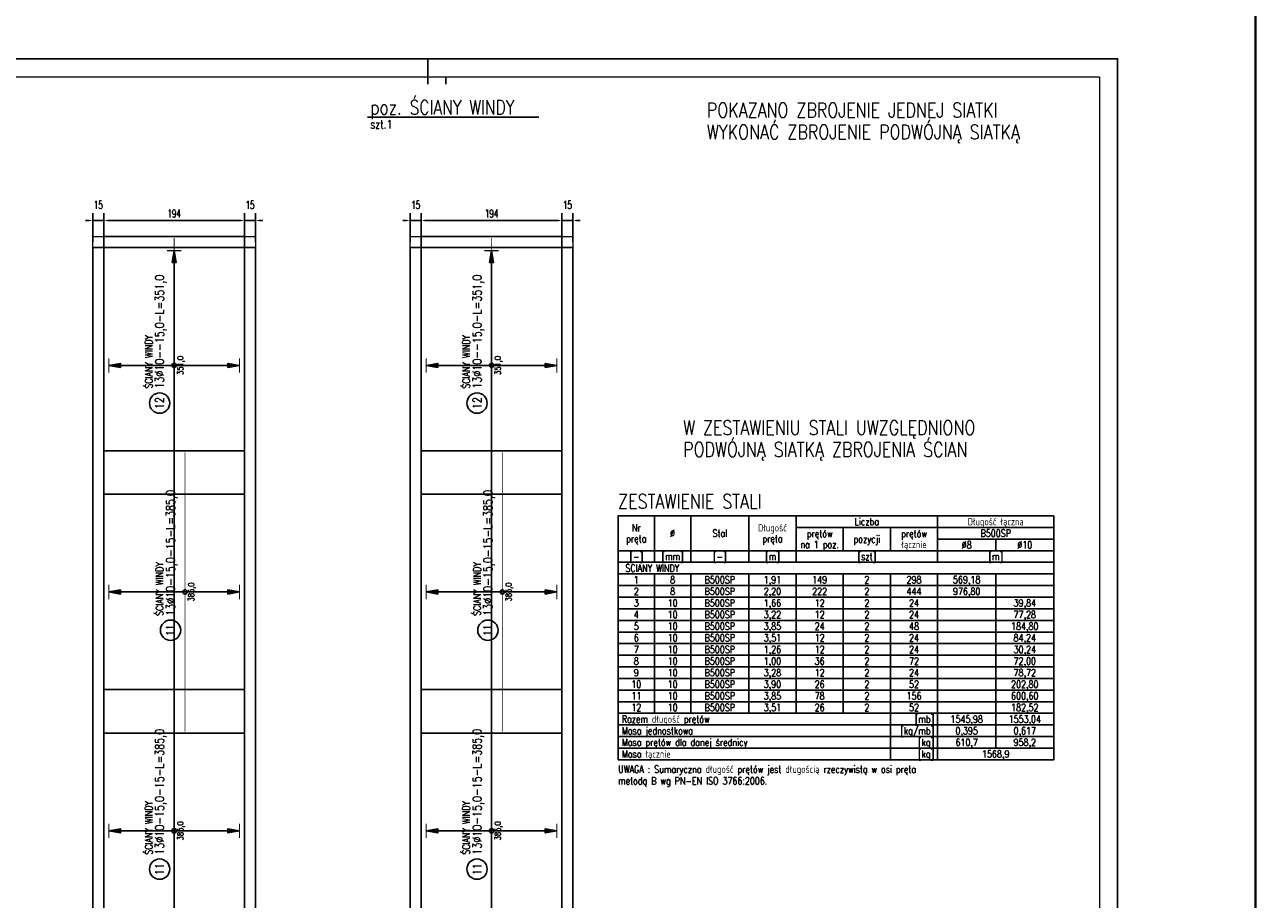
# Model space of a CAD drawing. Header units: millimetres. Extents: x 49320 to 60117, y -4209 to 20568.
# Tile 160 of 252: x 56895 to 58590, y -836 to 369. Entities that reach past the tile are written whole.
import ezdxf
from ezdxf.enums import TextEntityAlignment as Align

# ---------------------------------------------------------------- set-up
doc = ezdxf.new("R2010")
doc.units = ezdxf.units.MM
doc.linetypes.add('DASHED', pattern=[19.05, 12.7, -6.35])
for name, color, linetype in [('_mt_wymiary konstr', 3, 'Continuous'), ('e-cad_cienkie', 1, 'Continuous'), ('e-cad_opisy', 7, 'Continuous'), ('e-cad_prety_kodowane', 3, 'Continuous'), ('e-cad_prety_widok', 3, 'Continuous'), ('e-cad_wymiary', 1, 'Continuous'), ('M_Ramki markery', 1, 'Continuous'), ('M_Ramki znaczniki', 6, 'Continuous'), ('RAMKA', 3, 'Continuous')]:
    doc.layers.add(name, color=color, linetype=linetype)
for name, color, linetype, lineweight in [('_mt_ściana konstrukcyjna', 6, 'Continuous', 40), ('_mt_żelbet', 5, 'Continuous', 40), ('M_Ramki do druku', 7, 'Continuous', 25), ('M_Ramki rysunków', 2, 'Continuous', 25)]:
    doc.layers.add(name, color=color, linetype=linetype, lineweight=lineweight)
doc.layers.add('e-cad_rzutnie', color=61, linetype='Continuous', plot=False)
doc.styles.add('50', font='romans.shx', dxfattribs={"width": 0.65, "height": 11})
doc.styles.add('e-cad_1', font='simplex.shx', dxfattribs={"width": 0.8})
doc.styles.add('MCAD_TS', font='GENISO.SHX', dxfattribs={"width": 0.8})
doc.dimstyles.new('e-cad_1_20_[cm]', dxfattribs={"dimtxt": 0.18, "dimasz": 0.18, "dimexe": 0.18, "dimexo": 0.0625, "dimgap": 0.09, "dimtad": 0, "dimtih": 1, "dimtoh": 1, "dimdec": 4, "dimzin": 0, "dimdsep": 46, "dimtxsty": 'Standard', "dimcen": 0.09, "dimadec": 0, "dimazin": 0, "dimtfac": 1, "dimtdec": 4, "dimtofl": 0, "dimtmove": 0, "dimatfit": 3, "dimfxl": 1, "dimtolj": 1, "dimtzin": 0, "dimarcsym": 0})
doc.dimstyles.new('k 50', dxfattribs={"dimtxt": 11, "dimasz": 5, "dimexe": 10, "dimexo": 20, "dimgap": 4, "dimtad": 1, "dimdec": 1, "dimrnd": 0.5, "dimzin": 9, "dimdsep": 46, "dimtxsty": 'Standard', "dimcen": 12.534, "dimclrd": 256, "dimclre": 256, "dimclrt": 7, "dimadec": 0, "dimazin": 0, "dimtfac": 1, "dimtdec": 1, "dimtmove": 2, "dimatfit": 3, "dimfxl": 30, "dimfxlon": 1, "dimtolj": 1, "dimtzin": 0, "dimarcsym": 0})

# ---------------------------------------------------------------- blocks, each defined once
blk = doc.blocks.new('Znacznik_narozny_v2')
at = {"layer": 'M_Ramki znaczniki'}
blk.add_lwpolyline([(0, -20), (0, 0), (20, 0)], dxfattribs=at)
blk = doc.blocks.new('*U331')
at = {"layer": 'M_Ramki do druku'}
blk.add_line((404, 420), (404, 415), dxfattribs=at)
at = {"layer": 'M_Ramki markery'}
for p, q in [((404, 415), (404, 413)), ((409, 415), (409, 413))]:
    blk.add_line(p, q, dxfattribs=at)
at = {"layer": 'M_Ramki rysunków', "color": 0, "linetype": 'ByBlock', "lineweight": -2}
blk.add_lwpolyline([(20, 5), (20, 415), (589, 415), (589, 5)], close=True, dxfattribs=at)
at = {"layer": 'M_Ramki znaczniki', "xscale": -1}
blk.add_blockref('Znacznik_narozny_v2', (594, 420), dxfattribs=at)
at = {"layer": 'M_Ramki do druku', "style": 'MCAD_TS', "width": 0.8}
for tag, p in [('KOMENTARZ', (11.54, 30.57)), ('RYSUNEK', (15.28, 30.57)), ('DATA', (19.02, 30.57))]:
    blk.add_attdef(tag, p, '', height=2, rotation=90, dxfattribs=at)
blk = doc.blocks.new('e-cad_ZelbetPozycja')
at = {"layer": 'e-cad_opisy', "ltscale": 0.04, "style": 'e-cad_1', "width": 0.8}
for tag, p, height in [('OPIS_1', (0, 1), 5), ('OPIS_2', (0, -4), 3), ('OPIS_4', (16, -4), 3), ('OPIS_3', (0, -6.5), 1.5)]:
    blk.add_attdef(tag, p, '', height=height, dxfattribs=at)
at = {"layer": 'e-cad_opisy', "ltscale": 0.04, "style": 'e-cad_1', "width": 0.8, "flags": 1}
for tag, p in [('POZYCJA', (0, -15)), ('ILOSC', (0, -20)), ('DODATEK', (0, -25))]:
    blk.add_attdef(tag, p, '', height=3, dxfattribs=at)
blk = doc.blocks.new('*D1402')
at = {"layer": '_mt_wymiary konstr', "lineweight": -2, "ltscale": 0.16}
for p, q in [((56988.6, 69.4), (56988.6, 109.4)), ((57003.6, 69.4), (57003.6, 109.4)), ((56983.6, 99.4), (56978.6, 99.4)), ((56988.6, 99.4), (57003.6, 99.4)), ((57008.6, 99.4), (57013.6, 99.4))]:
    blk.add_line(p, q, dxfattribs=at)
at = {"layer": '_mt_wymiary konstr'}
for points in [[(56983.6, 98.6), (56983.6, 100.3), (56988.6, 99.4)], [(57008.6, 100.3), (57008.6, 98.6), (57003.6, 99.4)]]:
    blk.add_solid(points, dxfattribs=at)
at = {"layer": 'Defpoints', "color": 0}
for p in [(57003.6, 99.4), (57003.6, 0.7), (56988.6, -46.6)]:
    blk.add_point(p, dxfattribs=at)
at = {"layer": '_mt_wymiary konstr', "color": 7, "insert": (56996.1, 120.9), "char_height": 11, "attachment_point": 5, "style": '50'}
blk.add_mtext('\\A1;15', dxfattribs=at)
blk = doc.blocks.new('*D1403')
at = {"layer": '_mt_wymiary konstr', "lineweight": -2, "ltscale": 0.16}
for p, q in [((57003.6, 69.4), (57003.6, 109.4)), ((57197.6, 69.4), (57197.6, 109.4)), ((57008.6, 99.4), (57192.6, 99.4))]:
    blk.add_line(p, q, dxfattribs=at)
at = {"layer": '_mt_wymiary konstr'}
for points in [[(57008.6, 100.3), (57008.6, 98.6), (57003.6, 99.4)], [(57192.6, 98.6), (57192.6, 100.3), (57197.6, 99.4)]]:
    blk.add_solid(points, dxfattribs=at)
at = {"layer": 'Defpoints', "color": 0}
for p in [(57197.6, 99.4), (57003.6, 0.7), (57197.6, -17.6)]:
    blk.add_point(p, dxfattribs=at)
at = {"layer": '_mt_wymiary konstr', "color": 7, "insert": (57100.6, 108.9), "char_height": 11, "attachment_point": 5, "style": '50'}
blk.add_mtext('\\A1;194', dxfattribs=at)
blk = doc.blocks.new('*D1404')
at = {"layer": '_mt_wymiary konstr', "lineweight": -2, "ltscale": 0.16}
for p, q in [((57197.6, 69.4), (57197.6, 109.4)), ((57212.6, 69.4), (57212.6, 109.4)), ((57192.6, 99.4), (57187.6, 99.4)), ((57197.6, 99.4), (57212.6, 99.4)), ((57217.6, 99.4), (57222.6, 99.4))]:
    blk.add_line(p, q, dxfattribs=at)
at = {"layer": '_mt_wymiary konstr'}
for points in [[(57192.6, 98.6), (57192.6, 100.3), (57197.6, 99.4)], [(57217.6, 100.3), (57217.6, 98.6), (57212.6, 99.4)]]:
    blk.add_solid(points, dxfattribs=at)
at = {"layer": 'Defpoints', "color": 0}
for p in [(57212.6, 99.4), (57197.6, -17.6), (57212.6, -74.6)]:
    blk.add_point(p, dxfattribs=at)
at = {"layer": '_mt_wymiary konstr', "color": 7, "insert": (57205.1, 120.9), "char_height": 11, "attachment_point": 5, "style": '50'}
blk.add_mtext('\\A1;15', dxfattribs=at)
blk = doc.blocks.new('e-cad_ZelbetOpis_7')
blk.add_circle((5, 5), 3.5)
at = {"layer": 'e-cad_opisy', "style": 'e-cad_1', "width": 0.8}
blk.add_attdef('NR', text='', height=3, dxfattribs=at).set_placement((5, 3.5), align=Align.CENTER)
for tag, p in [('OPIS_1', (10, 3.5)), ('UWAGI', (10, -6))]:
    blk.add_attdef(tag, p, '', height=3, dxfattribs=at)
at = {"layer": 'e-cad_opisy', "style": 'e-cad_1', "width": 0.8, "flags": 1}
for tag, p in [('SREDNICA', (25, 8)), ('SZT', (25, 7)), ('GATUNEK_STALI', (25, 6.5)), ('OPIS_2', (25, 5.5)), ('DLUGOSC', (25, 7.5)), ('KLASA_STALI', (25, 6)), ('A', (30, 6.5)), ('C', (30, 5.5)), ('KOD', (30, 8)), ('HAK_1', (30, 7.5)), ('HAK_2', (30, 7)), ('B', (30, 6)), ('D', (30, 5)), ('E', (30, 4.5)), ('F', (30, 4)), ('R', (30, 3.5)), ('HAK_1_DLUGOSC', (30, 3)), ('HAK_2_DLUGOSC', (30, 2.5)), ('KIERUNEK', (30, 2))]:
    blk.add_attdef(tag, p, '', height=0.3, dxfattribs=at)
at = {"layer": 'e-cad_rzutnie', "style": 'e-cad_1', "width": 0.8}
blk.add_attdef('POZYCJA', (10, 7.5), '', height=2.5, dxfattribs=at)
blk = doc.blocks.new('*D1444')
at = {"layer": '_mt_wymiary konstr', "lineweight": -2, "ltscale": 0.16}
for p, q in [((57425.7, 69.4), (57425.7, 109.4)), ((57440.7, 69.4), (57440.7, 109.4)), ((57420.7, 99.4), (57415.7, 99.4)), ((57425.7, 99.4), (57440.7, 99.4)), ((57445.7, 99.4), (57450.7, 99.4))]:
    blk.add_line(p, q, dxfattribs=at)
at = {"layer": '_mt_wymiary konstr'}
for points in [[(57420.7, 98.6), (57420.7, 100.3), (57425.7, 99.4)], [(57445.7, 100.3), (57445.7, 98.6), (57440.7, 99.4)]]:
    blk.add_solid(points, dxfattribs=at)
at = {"layer": 'Defpoints', "color": 0}
for p in [(57440.7, 99.4), (57440.7, 0.7), (57425.7, -46.6)]:
    blk.add_point(p, dxfattribs=at)
at = {"layer": '_mt_wymiary konstr', "color": 7, "insert": (57433.2, 120.9), "char_height": 11, "attachment_point": 5, "style": '50'}
blk.add_mtext('\\A1;15', dxfattribs=at)
blk = doc.blocks.new('*D1445')
at = {"layer": '_mt_wymiary konstr', "lineweight": -2, "ltscale": 0.16}
for p, q in [((57440.7, 69.4), (57440.7, 109.4)), ((57634.7, 69.4), (57634.7, 109.4)), ((57445.7, 99.4), (57629.7, 99.4))]:
    blk.add_line(p, q, dxfattribs=at)
at = {"layer": '_mt_wymiary konstr'}
for points in [[(57445.7, 100.3), (57445.7, 98.6), (57440.7, 99.4)], [(57629.7, 98.6), (57629.7, 100.3), (57634.7, 99.4)]]:
    blk.add_solid(points, dxfattribs=at)
at = {"layer": 'Defpoints', "color": 0}
for p in [(57634.7, 99.4), (57440.7, 0.7), (57634.7, -17.6)]:
    blk.add_point(p, dxfattribs=at)
at = {"layer": '_mt_wymiary konstr', "color": 7, "insert": (57537.7, 108.9), "char_height": 11, "attachment_point": 5, "style": '50'}
blk.add_mtext('\\A1;194', dxfattribs=at)
blk = doc.blocks.new('*D1446')
at = {"layer": '_mt_wymiary konstr', "lineweight": -2, "ltscale": 0.16}
for p, q in [((57634.7, 69.4), (57634.7, 109.4)), ((57649.7, 69.4), (57649.7, 109.4)), ((57629.7, 99.4), (57624.7, 99.4)), ((57634.7, 99.4), (57649.7, 99.4)), ((57654.7, 99.4), (57659.7, 99.4))]:
    blk.add_line(p, q, dxfattribs=at)
at = {"layer": '_mt_wymiary konstr'}
for points in [[(57629.7, 98.6), (57629.7, 100.3), (57634.7, 99.4)], [(57654.7, 100.3), (57654.7, 98.6), (57649.7, 99.4)]]:
    blk.add_solid(points, dxfattribs=at)
at = {"layer": 'Defpoints', "color": 0}
for p in [(57649.7, 99.4), (57634.7, -17.6), (57649.7, -74.6)]:
    blk.add_point(p, dxfattribs=at)
at = {"layer": '_mt_wymiary konstr', "color": 7, "insert": (57642.2, 120.9), "char_height": 11, "attachment_point": 5, "style": '50'}
blk.add_mtext('\\A1;15', dxfattribs=at)

msp = doc.modelspace()

# ---------------------------------------------------------------- hatches: boundary and pattern name
at = {"layer": 'e-cad_cienkie', "ltscale": 1.6}
for points in [[(57100.58, 57.83), (57097.78, 41.83), (57103.38, 41.83)], [(57537.7, 57.83), (57534.9, 41.83), (57540.5, 41.83)], [(57010.58, -100.17), (57026.58, -102.97), (57026.58, -97.37)], [(57190.57, -100.17), (57174.57, -97.37), (57174.57, -102.97)], [(57447.7, -100.17), (57463.7, -102.97), (57463.7, -97.37)], [(57627.7, -100.17), (57611.7, -97.37), (57611.7, -102.97)], [(57010.58, -412.18), (57026.58, -414.98), (57026.58, -409.38)], [(57190.57, -412.18), (57174.57, -409.38), (57174.57, -414.98)], [(57447.7, -412.18), (57463.7, -414.98), (57463.7, -409.38)], [(57627.7, -412.18), (57611.7, -409.38), (57611.7, -414.98)], [(57010.58, -741.18), (57026.58, -743.98), (57026.58, -738.38)], [(57190.57, -741.18), (57174.57, -738.38), (57174.57, -743.98)], [(57447.7, -741.18), (57463.7, -743.98), (57463.7, -738.38)], [(57627.7, -741.18), (57611.7, -738.38), (57611.7, -743.98)]]:
    msp.add_hatch(color=256, dxfattribs=at).paths.add_polyline_path(points)

# ---------------------------------------------------------------- linework, layer by layer
at = {"linetype": 'DASHED', "ltscale": 0.8}
for p, q in [((57003.58, -1596.67), (57003.58, 54.34)), ((57197.58, -1596.67), (57197.58, 54.34)), ((57440.7, -1596.67), (57440.7, 54.34)), ((57634.7, -1596.67), (57634.7, 54.34))]:
    msp.add_line(p, q, dxfattribs=at)
for points in [[(56988.58, 62.34), (57212.58, 62.34)], [(57425.7, 62.34), (57649.7, 62.34)]]:
    msp.add_lwpolyline(points, dxfattribs=at)
at = {"layer": '_mt_ściana konstrukcyjna', "ltscale": 0.8}
msp.add_lwpolyline([(55168.82, 1913.9), (58589.6, 1913.9), (58589.6, -2087.08), (55168.82, -2087.08)], close=True, dxfattribs=at)
at = {"layer": '_mt_żelbet', "color": 1, "lineweight": 18, "ltscale": 0.08}
for points in [[(56988.58, 77.34), (57212.58, 77.34), (57212.58, -1596.67), (56988.58, -1596.67)], [(57425.7, 77.34), (57649.7, 77.34), (57649.7, -1596.67), (57425.7, -1596.67)]]:
    msp.add_lwpolyline(points, close=True, dxfattribs=at)
for points in [[(56988.58, -772.79), (56988.58, -1596.67)], [(57425.7, -772.79), (57425.7, -1596.67)]]:
    msp.add_lwpolyline(points, dxfattribs=at)
at = {"layer": 'e-cad_cienkie', "ltscale": 1.6}
for points in [[(57100.58, 57.83), (57097.78, 41.83), (57103.38, 41.83), (57100.58, 57.83)], [(57100.58, -1592.16), (57100.58, 57.83)], [(57537.7, 57.83), (57534.9, 41.83), (57540.5, 41.83), (57537.7, 57.83)], [(57537.7, -1592.16), (57537.7, 57.83)], [(57010.58, -100.17), (57026.58, -102.97), (57026.58, -97.37), (57010.58, -100.17)], [(57010.58, -100.17), (57190.57, -100.17)], [(57190.57, -100.17), (57174.57, -97.37), (57174.57, -102.97), (57190.57, -100.17)], [(57447.7, -100.17), (57463.7, -102.97), (57463.7, -97.37), (57447.7, -100.17)], [(57447.7, -100.17), (57627.7, -100.17)], [(57627.7, -100.17), (57611.7, -97.37), (57611.7, -102.97), (57627.7, -100.17)], [(57010.58, -412.18), (57026.58, -414.98), (57026.58, -409.38), (57010.58, -412.18)], [(57010.58, -412.18), (57190.57, -412.18)], [(57190.57, -412.18), (57174.57, -409.38), (57174.57, -414.98), (57190.57, -412.18)], [(57447.7, -412.18), (57463.7, -414.98), (57463.7, -409.38), (57447.7, -412.18)], [(57447.7, -412.18), (57627.7, -412.18)], [(57627.7, -412.18), (57611.7, -409.38), (57611.7, -414.98), (57627.7, -412.18)], [(57010.58, -741.18), (57026.58, -743.98), (57026.58, -738.38), (57010.58, -741.18)], [(57010.58, -741.18), (57190.57, -741.18)], [(57190.57, -741.18), (57174.57, -738.38), (57174.57, -743.98), (57190.57, -741.18)], [(57447.7, -741.18), (57463.7, -743.98), (57463.7, -738.38), (57447.7, -741.18)], [(57447.7, -741.18), (57627.7, -741.18)], [(57627.7, -741.18), (57611.7, -738.38), (57611.7, -743.98), (57627.7, -741.18)]]:
    msp.add_lwpolyline(points, dxfattribs=at)
at = {"layer": 'e-cad_cienkie', "ltscale": 2}
for points in [[(57712.02, -355.32), (57762.02, -355.32), (57762.02, -307.32), (57712.02, -307.32)], [(57762.02, -355.32), (57812.02, -355.32), (57812.02, -307.32), (57762.02, -307.32)], [(57812.02, -355.32), (57892.02, -355.32), (57892.02, -307.32), (57812.02, -307.32)], [(57892.02, -355.32), (57957.02, -355.32), (57957.02, -307.32), (57892.02, -307.32)], [(57957.02, -323.32), (58152.02, -323.32), (58152.02, -307.32), (57957.02, -307.32)], [(58152.02, -323.32), (58312.02, -323.32), (58312.02, -307.32), (58152.02, -307.32)], [(57957.02, -355.32), (58022.02, -355.32), (58022.02, -323.32), (57957.02, -323.32)], [(58022.02, -355.32), (58087.02, -355.32), (58087.02, -323.32), (58022.02, -323.32)], [(58087.02, -355.32), (58152.02, -355.32), (58152.02, -323.32), (58087.02, -323.32)], [(58152.02, -339.32), (58312.02, -339.32), (58312.02, -323.32), (58152.02, -323.32)], [(57712.02, -371.32), (57762.02, -371.32), (57762.02, -355.32), (57712.02, -355.32)], [(57762.02, -371.32), (57812.02, -371.32), (57812.02, -355.32), (57762.02, -355.32)], [(57812.02, -371.32), (57892.02, -371.32), (57892.02, -355.32), (57812.02, -355.32)], [(57892.02, -371.32), (57957.02, -371.32), (57957.02, -355.32), (57892.02, -355.32)], [(57957.02, -371.32), (58152.02, -371.32), (58152.02, -355.32), (57957.02, -355.32)], [(58152.02, -355.32), (58232.02, -355.32), (58232.02, -339.32), (58152.02, -339.32)], [(58152.02, -371.32), (58312.02, -371.32), (58312.02, -355.32), (58152.02, -355.32)], [(58232.02, -355.32), (58312.02, -355.32), (58312.02, -339.32), (58232.02, -339.32)], [(57712.02, -387.32), (58312.02, -387.32), (58312.02, -371.32), (57712.02, -371.32)], [(57712.02, -403.32), (57762.02, -403.32), (57762.02, -387.32), (57712.02, -387.32)], [(57762.02, -403.32), (57812.02, -403.32), (57812.02, -387.32), (57762.02, -387.32)], [(57812.02, -403.32), (57892.02, -403.32), (57892.02, -387.32), (57812.02, -387.32)], [(57892.02, -403.32), (57957.02, -403.32), (57957.02, -387.32), (57892.02, -387.32)], [(57957.02, -403.32), (58022.02, -403.32), (58022.02, -387.32), (57957.02, -387.32)], [(58022.02, -403.32), (58087.02, -403.32), (58087.02, -387.32), (58022.02, -387.32)], [(58087.02, -403.32), (58152.02, -403.32), (58152.02, -387.32), (58087.02, -387.32)], [(58152.02, -403.32), (58232.02, -403.32), (58232.02, -387.32), (58152.02, -387.32)], [(58232.02, -403.32), (58312.02, -403.32), (58312.02, -387.32), (58232.02, -387.32)], [(57712.02, -419.32), (57762.02, -419.32), (57762.02, -403.32), (57712.02, -403.32)], [(57762.02, -419.32), (57812.02, -419.32), (57812.02, -403.32), (57762.02, -403.32)], [(57812.02, -419.32), (57892.02, -419.32), (57892.02, -403.32), (57812.02, -403.32)], [(57892.02, -419.32), (57957.02, -419.32), (57957.02, -403.32), (57892.02, -403.32)], [(57957.02, -419.32), (58022.02, -419.32), (58022.02, -403.32), (57957.02, -403.32)], [(58022.02, -419.32), (58087.02, -419.32), (58087.02, -403.32), (58022.02, -403.32)], [(58087.02, -419.32), (58152.02, -419.32), (58152.02, -403.32), (58087.02, -403.32)], [(58152.02, -419.32), (58232.02, -419.32), (58232.02, -403.32), (58152.02, -403.32)], [(58232.02, -419.32), (58312.02, -419.32), (58312.02, -403.32), (58232.02, -403.32)], [(57712.02, -435.32), (57762.02, -435.32), (57762.02, -419.32), (57712.02, -419.32)], [(57762.02, -435.32), (57812.02, -435.32), (57812.02, -419.32), (57762.02, -419.32)], [(57812.02, -435.32), (57892.02, -435.32), (57892.02, -419.32), (57812.02, -419.32)], [(57892.02, -435.32), (57957.02, -435.32), (57957.02, -419.32), (57892.02, -419.32)], [(57957.02, -435.32), (58022.02, -435.32), (58022.02, -419.32), (57957.02, -419.32)], [(58022.02, -435.32), (58087.02, -435.32), (58087.02, -419.32), (58022.02, -419.32)], [(58087.02, -435.32), (58152.02, -435.32), (58152.02, -419.32), (58087.02, -419.32)], [(58152.02, -435.32), (58232.02, -435.32), (58232.02, -419.32), (58152.02, -419.32)], [(58232.02, -435.32), (58312.02, -435.32), (58312.02, -419.32), (58232.02, -419.32)], [(57712.02, -451.32), (57762.02, -451.32), (57762.02, -435.32), (57712.02, -435.32)], [(57762.02, -451.32), (57812.02, -451.32), (57812.02, -435.32), (57762.02, -435.32)], [(57812.02, -451.32), (57892.02, -451.32), (57892.02, -435.32), (57812.02, -435.32)], [(57892.02, -451.32), (57957.02, -451.32), (57957.02, -435.32), (57892.02, -435.32)], [(57957.02, -451.32), (58022.02, -451.32), (58022.02, -435.32), (57957.02, -435.32)], [(58022.02, -451.32), (58087.02, -451.32), (58087.02, -435.32), (58022.02, -435.32)], [(58087.02, -451.32), (58152.02, -451.32), (58152.02, -435.32), (58087.02, -435.32)], [(58152.02, -451.32), (58232.02, -451.32), (58232.02, -435.32), (58152.02, -435.32)], [(58232.02, -451.32), (58312.02, -451.32), (58312.02, -435.32), (58232.02, -435.32)], [(57712.02, -467.32), (57762.02, -467.32), (57762.02, -451.32), (57712.02, -451.32)], [(57762.02, -467.32), (57812.02, -467.32), (57812.02, -451.32), (57762.02, -451.32)], [(57812.02, -467.32), (57892.02, -467.32), (57892.02, -451.32), (57812.02, -451.32)], [(57892.02, -467.32), (57957.02, -467.32), (57957.02, -451.32), (57892.02, -451.32)], [(57957.02, -467.32), (58022.02, -467.32), (58022.02, -451.32), (57957.02, -451.32)], [(58022.02, -467.32), (58087.02, -467.32), (58087.02, -451.32), (58022.02, -451.32)], [(58087.02, -467.32), (58152.02, -467.32), (58152.02, -451.32), (58087.02, -451.32)], [(58152.02, -467.32), (58232.02, -467.32), (58232.02, -451.32), (58152.02, -451.32)], [(58232.02, -467.32), (58312.02, -467.32), (58312.02, -451.32), (58232.02, -451.32)], [(57712.02, -483.32), (57762.02, -483.32), (57762.02, -467.32), (57712.02, -467.32)], [(57762.02, -483.32), (57812.02, -483.32), (57812.02, -467.32), (57762.02, -467.32)], [(57812.02, -483.32), (57892.02, -483.32), (57892.02, -467.32), (57812.02, -467.32)], [(57892.02, -483.32), (57957.02, -483.32), (57957.02, -467.32), (57892.02, -467.32)], [(57957.02, -483.32), (58022.02, -483.32), (58022.02, -467.32), (57957.02, -467.32)], [(58022.02, -483.32), (58087.02, -483.32), (58087.02, -467.32), (58022.02, -467.32)], [(58087.02, -483.32), (58152.02, -483.32), (58152.02, -467.32), (58087.02, -467.32)], [(58152.02, -483.32), (58232.02, -483.32), (58232.02, -467.32), (58152.02, -467.32)], [(58232.02, -483.32), (58312.02, -483.32), (58312.02, -467.32), (58232.02, -467.32)], [(57712.02, -499.32), (57762.02, -499.32), (57762.02, -483.32), (57712.02, -483.32)], [(57762.02, -499.32), (57812.02, -499.32), (57812.02, -483.32), (57762.02, -483.32)], [(57812.02, -499.32), (57892.02, -499.32), (57892.02, -483.32), (57812.02, -483.32)], [(57892.02, -499.32), (57957.02, -499.32), (57957.02, -483.32), (57892.02, -483.32)], [(57957.02, -499.32), (58022.02, -499.32), (58022.02, -483.32), (57957.02, -483.32)], [(58022.02, -499.32), (58087.02, -499.32), (58087.02, -483.32), (58022.02, -483.32)], [(58087.02, -499.32), (58152.02, -499.32), (58152.02, -483.32), (58087.02, -483.32)], [(58152.02, -499.32), (58232.02, -499.32), (58232.02, -483.32), (58152.02, -483.32)], [(58232.02, -499.32), (58312.02, -499.32), (58312.02, -483.32), (58232.02, -483.32)], [(57712.02, -515.32), (57762.02, -515.32), (57762.02, -499.32), (57712.02, -499.32)], [(57762.02, -515.32), (57812.02, -515.32), (57812.02, -499.32), (57762.02, -499.32)], [(57812.02, -515.32), (57892.02, -515.32), (57892.02, -499.32), (57812.02, -499.32)], [(57892.02, -515.32), (57957.02, -515.32), (57957.02, -499.32), (57892.02, -499.32)], [(57957.02, -515.32), (58022.02, -515.32), (58022.02, -499.32), (57957.02, -499.32)], [(58022.02, -515.32), (58087.02, -515.32), (58087.02, -499.32), (58022.02, -499.32)], [(58087.02, -515.32), (58152.02, -515.32), (58152.02, -499.32), (58087.02, -499.32)], [(58152.02, -515.32), (58232.02, -515.32), (58232.02, -499.32), (58152.02, -499.32)], [(58232.02, -515.32), (58312.02, -515.32), (58312.02, -499.32), (58232.02, -499.32)], [(57712.02, -531.32), (57762.02, -531.32), (57762.02, -515.32), (57712.02, -515.32)], [(57762.02, -531.32), (57812.02, -531.32), (57812.02, -515.32), (57762.02, -515.32)], [(57812.02, -531.32), (57892.02, -531.32), (57892.02, -515.32), (57812.02, -515.32)], [(57892.02, -531.32), (57957.02, -531.32), (57957.02, -515.32), (57892.02, -515.32)], [(57957.02, -531.32), (58022.02, -531.32), (58022.02, -515.32), (57957.02, -515.32)], [(58022.02, -531.32), (58087.02, -531.32), (58087.02, -515.32), (58022.02, -515.32)], [(58087.02, -531.32), (58152.02, -531.32), (58152.02, -515.32), (58087.02, -515.32)], [(58152.02, -531.32), (58232.02, -531.32), (58232.02, -515.32), (58152.02, -515.32)], [(58232.02, -531.32), (58312.02, -531.32), (58312.02, -515.32), (58232.02, -515.32)], [(57712.02, -547.32), (57762.02, -547.32), (57762.02, -531.32), (57712.02, -531.32)], [(57762.02, -547.32), (57812.02, -547.32), (57812.02, -531.32), (57762.02, -531.32)], [(57812.02, -547.32), (57892.02, -547.32), (57892.02, -531.32), (57812.02, -531.32)], [(57892.02, -547.32), (57957.02, -547.32), (57957.02, -531.32), (57892.02, -531.32)], [(57957.02, -547.32), (58022.02, -547.32), (58022.02, -531.32), (57957.02, -531.32)], [(58022.02, -547.32), (58087.02, -547.32), (58087.02, -531.32), (58022.02, -531.32)], [(58087.02, -547.32), (58152.02, -547.32), (58152.02, -531.32), (58087.02, -531.32)], [(58152.02, -547.32), (58232.02, -547.32), (58232.02, -531.32), (58152.02, -531.32)], [(58232.02, -547.32), (58312.02, -547.32), (58312.02, -531.32), (58232.02, -531.32)], [(57712.02, -563.32), (57762.02, -563.32), (57762.02, -547.32), (57712.02, -547.32)], [(57762.02, -563.32), (57812.02, -563.32), (57812.02, -547.32), (57762.02, -547.32)], [(57812.02, -563.32), (57892.02, -563.32), (57892.02, -547.32), (57812.02, -547.32)], [(57892.02, -563.32), (57957.02, -563.32), (57957.02, -547.32), (57892.02, -547.32)], [(57957.02, -563.32), (58022.02, -563.32), (58022.02, -547.32), (57957.02, -547.32)], [(58022.02, -563.32), (58087.02, -563.32), (58087.02, -547.32), (58022.02, -547.32)], [(58087.02, -563.32), (58152.02, -563.32), (58152.02, -547.32), (58087.02, -547.32)], [(58152.02, -563.32), (58232.02, -563.32), (58232.02, -547.32), (58152.02, -547.32)], [(58232.02, -563.32), (58312.02, -563.32), (58312.02, -547.32), (58232.02, -547.32)], [(57712.02, -579.32), (57762.02, -579.32), (57762.02, -563.32), (57712.02, -563.32)], [(57762.02, -579.32), (57812.02, -579.32), (57812.02, -563.32), (57762.02, -563.32)], [(57812.02, -579.32), (57892.02, -579.32), (57892.02, -563.32), (57812.02, -563.32)], [(57892.02, -579.32), (57957.02, -579.32), (57957.02, -563.32), (57892.02, -563.32)], [(57957.02, -579.32), (58022.02, -579.32), (58022.02, -563.32), (57957.02, -563.32)], [(58022.02, -579.32), (58087.02, -579.32), (58087.02, -563.32), (58022.02, -563.32)], [(58087.02, -579.32), (58152.02, -579.32), (58152.02, -563.32), (58087.02, -563.32)], [(58152.02, -579.32), (58232.02, -579.32), (58232.02, -563.32), (58152.02, -563.32)], [(58232.02, -579.32), (58312.02, -579.32), (58312.02, -563.32), (58232.02, -563.32)], [(57712.02, -595.32), (58087.02, -595.32), (58087.02, -579.32), (57712.02, -579.32)], [(58087.02, -595.32), (58152.02, -595.32), (58152.02, -579.32), (58087.02, -579.32)], [(58152.02, -595.32), (58232.02, -595.32), (58232.02, -579.32), (58152.02, -579.32)], [(58232.02, -595.32), (58312.02, -595.32), (58312.02, -579.32), (58232.02, -579.32)], [(57712.02, -611.32), (58087.02, -611.32), (58087.02, -595.32), (57712.02, -595.32)], [(58087.02, -611.32), (58152.02, -611.32), (58152.02, -595.32), (58087.02, -595.32)], [(58152.02, -611.32), (58232.02, -611.32), (58232.02, -595.32), (58152.02, -595.32)], [(58232.02, -611.32), (58312.02, -611.32), (58312.02, -595.32), (58232.02, -595.32)], [(57712.02, -627.32), (58087.02, -627.32), (58087.02, -611.32), (57712.02, -611.32)], [(58087.02, -627.32), (58152.02, -627.32), (58152.02, -611.32), (58087.02, -611.32)], [(58152.02, -627.32), (58232.02, -627.32), (58232.02, -611.32), (58152.02, -611.32)], [(58232.02, -627.32), (58312.02, -627.32), (58312.02, -611.32), (58232.02, -611.32)], [(57712.02, -643.32), (58087.02, -643.32), (58087.02, -627.32), (57712.02, -627.32)], [(58087.02, -643.32), (58152.02, -643.32), (58152.02, -627.32), (58087.02, -627.32)], [(58152.02, -643.32), (58312.02, -643.32), (58312.02, -627.32), (58152.02, -627.32)]]:
    msp.add_lwpolyline(points, close=True, dxfattribs=at)
at = {"layer": 'e-cad_cienkie', "ltscale": 1.6}
for centre in [(57100.58, -100.17), (57537.7, -100.17), (57115.58, -412.18), (57552.7, -412.18), (57100.58, -741.18), (57537.7, -741.18)]:
    msp.add_circle(centre, 3, dxfattribs=at)
at = {"layer": 'e-cad_prety_kodowane', "ltscale": 1.6}
for points in [[(57100.58, 75.34, 1, 1, 0), (57100.58, -275.66, 0, 0, 0)], [(57537.7, 75.34, 1, 1, 0), (57537.7, -275.66, 0, 0, 0)], [(57115.58, -219.68, 1, 1, 0), (57115.58, -604.68, 0, 0, 0)], [(57552.7, -219.68, 1, 1, 0), (57552.7, -604.68, 0, 0, 0)], [(57100.58, -548.68, 1, 1, 0), (57100.58, -933.68, 0, 0, 0)], [(57537.7, -548.68, 1, 1, 0), (57537.7, -933.68, 0, 0, 0)]]:
    msp.add_lwpolyline(points, format="xyseb", dxfattribs=at)
at = {"layer": 'e-cad_prety_widok', "ltscale": 1.6}
for points in [[(57110.58, 57.83, 1.6, 1.6, 0), (57090.58, 57.83, 0, 0, 0)], [(57547.7, 57.83, 1.6, 1.6, 0), (57527.7, 57.83, 0, 0, 0)], [(57010.58, -90.17, 1.6, 1.6, 0), (57010.58, -110.17, 0, 0, 0)], [(57190.57, -110.17, 1.6, 1.6, 0), (57190.57, -90.17, 0, 0, 0)], [(57447.7, -90.17, 1.6, 1.6, 0), (57447.7, -110.17, 0, 0, 0)], [(57627.7, -110.17, 1.6, 1.6, 0), (57627.7, -90.17, 0, 0, 0)], [(57010.58, -402.18, 1.6, 1.6, 0), (57010.58, -422.18, 0, 0, 0)], [(57190.57, -422.18, 1.6, 1.6, 0), (57190.57, -402.18, 0, 0, 0)], [(57447.7, -402.18, 1.6, 1.6, 0), (57447.7, -422.18, 0, 0, 0)], [(57627.7, -422.18, 1.6, 1.6, 0), (57627.7, -402.18, 0, 0, 0)], [(57010.58, -731.18, 1.6, 1.6, 0), (57010.58, -751.18, 0, 0, 0)], [(57190.57, -751.18, 1.6, 1.6, 0), (57190.57, -731.18, 0, 0, 0)], [(57447.7, -731.18, 1.6, 1.6, 0), (57447.7, -751.18, 0, 0, 0)], [(57627.7, -751.18, 1.6, 1.6, 0), (57627.7, -731.18, 0, 0, 0)]]:
    msp.add_lwpolyline(points, format="xyseb", dxfattribs=at)
at = {"layer": 'e-cad_rzutnie', "ltscale": 1.6}
for points in [[(57197.58, 77.34), (57197.58, -277.67), (57003.58, -277.67), (57003.58, 77.34), (57197.58, 77.34)], [(57634.7, 77.34), (57634.7, -277.67), (57440.7, -277.67), (57440.7, 77.34), (57634.7, 77.34)], [(56988.58, -1596.67), (57212.58, -1596.67), (57212.58, 62.34), (56988.58, 62.34), (56988.58, -1596.67)], [(57425.7, -1596.67), (57649.7, -1596.67), (57649.7, 62.34), (57425.7, 62.34), (57425.7, -1596.67)], [(57197.58, -217.68), (57197.58, -606.68), (57003.58, -606.68), (57003.58, -217.68), (57197.58, -217.68)], [(57634.7, -217.68), (57634.7, -606.68), (57440.7, -606.68), (57440.7, -217.68), (57634.7, -217.68)], [(57197.58, -546.68), (57197.58, -935.68), (57003.58, -935.68), (57003.58, -546.68), (57197.58, -546.68)], [(57634.7, -546.68), (57634.7, -935.68), (57440.7, -935.68), (57440.7, -546.68), (57634.7, -546.68)]]:
    msp.add_lwpolyline(points, dxfattribs=at)
at = {"layer": 'RAMKA', "linetype": 'Continuous'}
msp.add_lwpolyline([(55429.78, -1777.73), (58399.78, -1777.73), (58399.78, 322.27), (55429.78, 322.27)], close=True, dxfattribs=at)

# ---------------------------------------------------------------- block references
at = {"layer": 'e-cad_opisy', "ltscale": 0.8, "xscale": 3.9, "yscale": 3.9, "zscale": 3.9}
msp.add_blockref('e-cad_ZelbetPozycja', (57370.69, 241.72), dxfattribs=at).add_auto_attribs({'OPIS_1': 'poz. ŚCIANY WINDY', 'OPIS_2': 'szt.1'})
at = {"layer": 'e-cad_opisy', "ltscale": 1.6, "xscale": 4, "yscale": 4, "zscale": 4, "rotation": 89.99999999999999}
for p, values in [((57100.58, -172.02), {'OPIS_1': '13%%c10--15,0-L=351,0', 'NR': '12', 'POZYCJA': 'ŚCIANY WINDY'}), ((57537.7, -172.02), {'OPIS_1': '13%%c10--15,0-L=351,0', 'NR': '12', 'POZYCJA': 'ŚCIANY WINDY'}), ((57115.58, -484.95), {'OPIS_1': '13%%c10-15,0-15-L=385,0', 'NR': '11', 'POZYCJA': 'ŚCIANY WINDY'}), ((57552.7, -484.95), {'OPIS_1': '13%%c10-15,0-15-L=385,0', 'NR': '11', 'POZYCJA': 'ŚCIANY WINDY'}), ((57100.58, -813.95), {'OPIS_1': '13%%c10-15,0-15-L=385,0', 'NR': '11', 'POZYCJA': 'ŚCIANY WINDY'}), ((57537.7, -813.95), {'OPIS_1': '13%%c10-15,0-15-L=385,0', 'NR': '11', 'POZYCJA': 'ŚCIANY WINDY'})]:
    msp.add_blockref('e-cad_ZelbetOpis_7', p, dxfattribs=at).add_auto_attribs(values)
at = {"layer": 'e-cad_wymiary', "color": 0, "lineweight": 0, "ltscale": 2.844444, "xscale": 5, "yscale": 5, "zscale": 5}
msp.add_blockref('*U331', (55429.78, -1777.73), dxfattribs=at)

# ---------------------------------------------------------------- texts
at = {"layer": 'e-cad_opisy', "ltscale": 200, "style": 'e-cad_1', "width": 0.8}
for s, p in [('POKAZANO ZBROJENIE JEDNEJ SIATKI', (57834.1, 241.42)), ('WYKONAĆ ZBROJENIE PODWÓJNĄ SIATKĄ', (57834.1, 211.27)), ('W ZESTAWIENIU STALI UWZGLĘDNIONO', (57801.46, -195.78)), ('PODWÓJNĄ SIATKĄ ZBROJENIA ŚCIAN', (57801.46, -225.94))]:
    msp.add_text(s, height=20, dxfattribs=at).set_placement(p)
at = {"layer": 'e-cad_opisy', "ltscale": 1.6, "style": 'e-cad_1', "width": 0.8}
for s, p in [('351,0', (57109.08, -100.16)), ('351,0', (57546.2, -100.16)), ('385,0', (57124.08, -412.18)), ('385,0', (57561.2, -412.18)), ('385,0', (57109.08, -741.18)), ('385,0', (57546.2, -741.18))]:
    msp.add_text(s, height=8, rotation=90, dxfattribs=at).set_placement(p, align=Align.MIDDLE_CENTER)
at = {"layer": 'e-cad_opisy', "ltscale": 2, "style": 'e-cad_1', "width": 0.8}
for s, height, p in [('ZESTAWIENIE STALI', 20, (57712.02, -297.32)), ('ŚCIANY WINDY', 10, (57722.02, -384.32)), ('Razem długość prętów', 10, (57717.02, -592.32)), ('Masa jednostkowa', 10, (57717.02, -608.32)), ('Masa prętów dla danej średnicy', 10, (57717.02, -624.32)), ('Masa łącznie', 10, (57717.02, -640.32)), ('UWAGA : Sumaryczna długość prętów jest długością rzeczywistą w osi pręta', 10, (57712.02, -661.32)), ('metodą B wg PN-EN ISO 3766:2006.', 10, (57712.02, -677.32))]:
    msp.add_text(s, height=height, dxfattribs=at).set_placement(p)
for s, p in [('Nr', (57737.02, -328.82)), ('Długość', (57924.52, -328.82)), ('Liczba', (58054.52, -320.32)), ('Długość łączna', (58232.02, -320.32)), ('pręta', (57737.02, -343.82)), ('%%c', (57787.02, -336.32)), ('Stal', (57852.02, -336.32)), ('pręta', (57924.52, -343.82)), ('prętów', (57989.52, -336.82)), ('pozycji', (58054.52, -344.32)), ('prętów', (58119.52, -336.82)), ('B500SP', (58232.02, -336.32)), ('na 1 poz.', (57989.52, -351.82)), ('łącznie', (58119.52, -351.82)), ('%%c8', (58192.02, -352.32)), ('%%c10', (58272.02, -352.32)), ('[-]', (57737.02, -368.32)), ('[mm]', (57787.02, -368.32)), ('[-]', (57852.02, -368.32)), ('[m]', (57924.52, -368.32)), ('[szt]', (58054.52, -368.32)), ('[m]', (58232.02, -368.32)), ('2', (57737.02, -416.32)), ('1', (57737.02, -400.32)), ('8', (57787.02, -400.32)), ('8', (57787.02, -416.32)), ('B500SP', (57852.02, -400.32)), ('B500SP', (57852.02, -416.32)), ('2,20', (57924.52, -416.32)), ('1,91', (57924.52, -400.32)), ('222', (57989.52, -416.32)), ('149', (57989.52, -400.32)), ('2', (58054.52, -400.32)), ('2', (58054.52, -416.32)), ('444', (58119.52, -416.32)), ('298', (58119.52, -400.32)), ('569,18', (58192.02, -400.32)), ('976,80', (58192.02, -416.32)), ('3', (57737.02, -432.32)), ('10', (57787.02, -432.32)), ('B500SP', (57852.02, -432.32)), ('1,66', (57924.52, -432.32)), ('12', (57989.52, -432.32)), ('2', (58054.52, -432.32)), ('24', (58119.52, -432.32)), ('39,84', (58272.02, -432.32)), ('4', (57737.02, -448.32)), ('10', (57787.02, -448.32)), ('B500SP', (57852.02, -448.32)), ('3,22', (57924.52, -448.32)), ('12', (57989.52, -448.32)), ('2', (58054.52, -448.32)), ('24', (58119.52, -448.32)), ('77,28', (58272.02, -448.32)), ('5', (57737.02, -464.32)), ('10', (57787.02, -464.32)), ('B500SP', (57852.02, -464.32)), ('3,85', (57924.52, -464.32)), ('24', (57989.52, -464.32)), ('2', (58054.52, -464.32)), ('48', (58119.52, -464.32)), ('184,80', (58272.02, -464.32)), ('6', (57737.02, -480.32)), ('10', (57787.02, -480.32)), ('B500SP', (57852.02, -480.32)), ('3,51', (57924.52, -480.32)), ('12', (57989.52, -480.32)), ('2', (58054.52, -480.32)), ('24', (58119.52, -480.32)), ('84,24', (58272.02, -480.32)), ('7', (57737.02, -496.32)), ('10', (57787.02, -496.32)), ('B500SP', (57852.02, -496.32)), ('1,26', (57924.52, -496.32)), ('12', (57989.52, -496.32)), ('2', (58054.52, -496.32)), ('24', (58119.52, -496.32)), ('30,24', (58272.02, -496.32)), ('8', (57737.02, -512.32)), ('10', (57787.02, -512.32)), ('B500SP', (57852.02, -512.32)), ('1,00', (57924.52, -512.32)), ('36', (57989.52, -512.32)), ('2', (58054.52, -512.32)), ('72', (58119.52, -512.32)), ('72,00', (58272.02, -512.32)), ('9', (57737.02, -528.32)), ('10', (57787.02, -528.32)), ('B500SP', (57852.02, -528.32)), ('3,28', (57924.52, -528.32)), ('12', (57989.52, -528.32)), ('2', (58054.52, -528.32)), ('24', (58119.52, -528.32)), ('78,72', (58272.02, -528.32)), ('10', (57737.02, -544.32)), ('10', (57787.02, -544.32)), ('B500SP', (57852.02, -544.32)), ('3,90', (57924.52, -544.32)), ('26', (57989.52, -544.32)), ('2', (58054.52, -544.32)), ('52', (58119.52, -544.32)), ('202,80', (58272.02, -544.32)), ('11', (57737.02, -560.32)), ('10', (57787.02, -560.32)), ('B500SP', (57852.02, -560.32)), ('3,85', (57924.52, -560.32)), ('78', (57989.52, -560.32)), ('2', (58054.52, -560.32)), ('156', (58119.52, -560.32)), ('600,60', (58272.02, -560.32)), ('12', (57737.02, -576.32)), ('10', (57787.02, -576.32)), ('B500SP', (57852.02, -576.32)), ('3,51', (57924.52, -576.32)), ('26', (57989.52, -576.32)), ('2', (58054.52, -576.32)), ('52', (58119.52, -576.32)), ('182,52', (58272.02, -576.32)), ('1545,98', (58192.02, -592.32)), ('1553,04', (58272.02, -592.32)), ('0,395', (58192.02, -608.32)), ('0,617', (58272.02, -608.32)), ('610,7', (58192.02, -624.32)), ('958,2', (58272.02, -624.32)), ('1568,9', (58232.02, -640.32))]:
    msp.add_text(s, height=10, dxfattribs=at).set_placement(p, align=Align.CENTER)
for s, p in [('[mb]', (58147.02, -592.32)), ('[kg/mb]', (58147.02, -608.32)), ('[kg]', (58147.02, -624.32)), ('[kg]', (58147.02, -640.32))]:
    msp.add_text(s, height=10, dxfattribs=at).set_placement(p, align=Align.RIGHT)

# ---------------------------------------------------------------- dimensions: what is measured, and where the dimension line sits
at = {"layer": '_mt_wymiary konstr', "ltscale": 0.16}
for base, p1, p2, picture, middle in [((57003.58, 99.44), (56988.58, -46.58), (57003.58, 0.73), '*D1402', (56996.08, 120.94)), ((57212.58, 99.44), (57197.58, -17.63), (57212.58, -74.62), '*D1404', (57205.08, 120.94)), ((57440.7, 99.44), (57425.7, -46.58), (57440.7, 0.73), '*D1444', (57433.2, 120.94)), ((57649.7, 99.44), (57634.7, -17.63), (57649.7, -74.62), '*D1446', (57642.2, 120.94)), ((57197.58, 99.44), (57003.58, 0.73), (57197.58, -17.63), '*D1403', (57100.58, 108.94)), ((57634.7, 99.44), (57440.7, 0.73), (57634.7, -17.63), '*D1445', (57537.7, 108.94))]:
    dim = msp.add_linear_dim(base=base, p1=p1, p2=p2, dimstyle='k 50', override={"dimtxsty": '50'}, dxfattribs=at)
    dim.commit()
    dim.dimension.update_dxf_attribs({"geometry": picture, "text_midpoint": middle})

# ---------------------------------------------------------------- leaders
at = {"layer": 'e-cad_cienkie', "ltscale": 0.8, "has_arrowhead": 0}
msp.add_leader([(57366.79, 241.72), (57602.65, 241.72)], dimstyle='e-cad_1_20_[cm]', dxfattribs=at)

doc.saveas('drawing.dxf')
